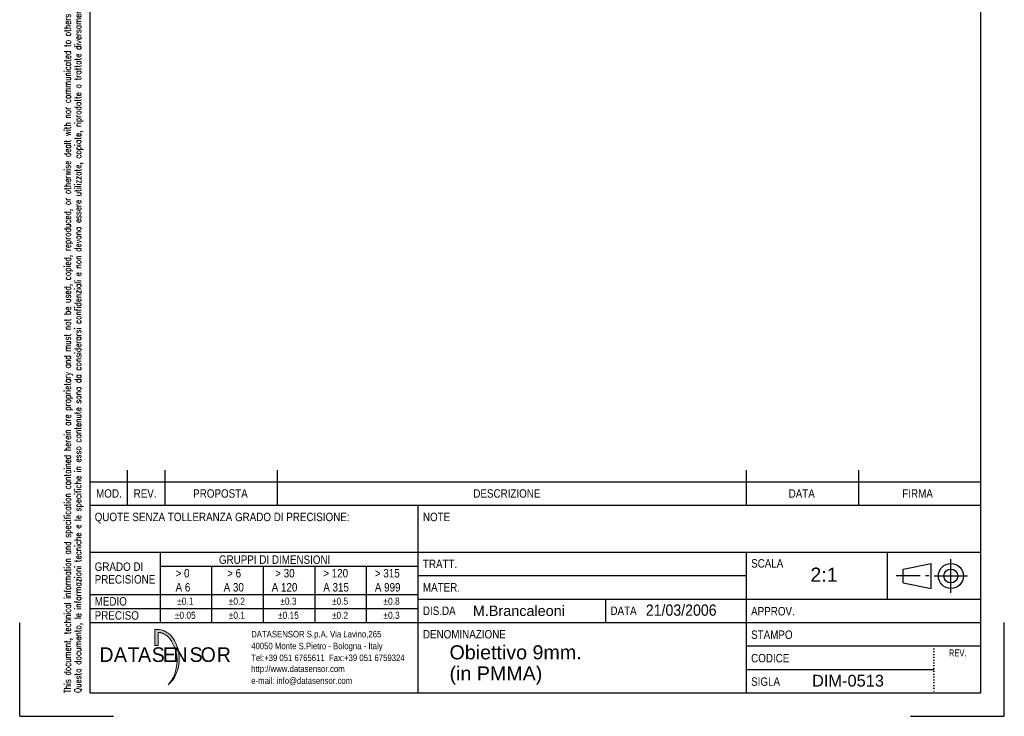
# Model space of a CAD drawing. Extents: x 1082 to 1292, y 1128 to 1425.
# Tile 1 of 2: x 1082 to 1292, y 1128 to 1277. Entities that reach past the tile are written whole.
import ezdxf
from ezdxf.enums import TextEntityAlignment as Align

# ---------------------------------------------------------------- set-up
doc = ezdxf.new("R2010")
doc.units = 0
doc.header["$MEASUREMENT"] = 0
doc.linetypes.add('DOTX2', pattern=[0.5, 0, -0.5])
doc.layers.get('0').update_dxf_attribs({"linetype": 'CONTINUOUS'})
doc.styles.add('ROMANS', font='ROMANS')
doc.styles.get("Standard").update_dxf_attribs({"font": 'ARIAL.TTF'})
doc.styles.add('TXT', font='ARIAL.TTF')
doc.styles.add('WMF-Futura Md BT0', font='tt0144m_.ttf')

# ---------------------------------------------------------------- blocks, each defined once
blk = doc.blocks.new('A4M')
blk.add_hatch(color=7).paths.add_polyline_path([(154.66, 7.03), (154.66, 10.44), (155.31, 10.44), (155.64, 10.4), (155.93, 10.34), (156.2, 10.27), (156.46, 10.19), (156.71, 10.08), (156.95, 9.96), (157.21, 9.8), (157.49, 9.62), (157.83, 9.34), (158.22, 8.97), (158.56, 8.48), (158.85, 8.04), (159.14, 7.49), (159.37, 6.92), (159.59, 6.23), (159.71, 5.69), (159.72, 5.62), (159.74, 5.56), (159.75, 5.49), (159.75, 5.43), (159.76, 5.36), (159.77, 5.29), (159.78, 5.23), (159.79, 5.17), (159.84, 4.61), (159.85, 4.1), (159.86, 3.89), (159.86, 3.69), (159.85, 3.49), (159.83, 3.28), (159.79, 3.08), (159.76, 2.88), (159.72, 2.68), (159.69, 2.48), (159.6, 2.1), (159.5, 1.74), (159.29, 1.15), (159.07, 0.65), (158.84, 0.21), (158.53, -0.26), (158.46, -0.36), (158.38, -0.46), (158.3, -0.56), (158.21, -0.65), (158.13, -0.76), (158.04, -0.85), (157.95, -0.93), (157.85, -1.01), (157.46, -1.38), (157.97, -0.74), (158.02, -0.69), (158.06, -0.63), (158.1, -0.59), (158.13, -0.53), (158.17, -0.49), (158.21, -0.43), (158.24, -0.38), (158.29, -0.33), (158.61, 0.23), (158.84, 0.74), (158.99, 1.18), (159.22, 2.15), (159.42, 3.45), (159.42, 4), (159.36, 4.66), (159.21, 5.4), (159, 6.23), (158.78, 6.78), (158.58, 7.25), (158.2, 7.93), (157.93, 8.33), (157.76, 8.55), (157.59, 8.74), (157.43, 8.9), (157.26, 9.04), (157.11, 9.15), (156.95, 9.25), (156.82, 9.34), (156.7, 9.41), (156.6, 9.47), (156.51, 9.51), (156.44, 9.53), (156.39, 9.56), (156.34, 9.58), (156.29, 9.6), (156.24, 9.62), (156.18, 9.65), (156.1, 9.67), (156.03, 9.69), (155.95, 9.71), (155.88, 9.72), (155.8, 9.74), (155.73, 9.76), (155.67, 9.77), (155.62, 9.79), (155.38, 9.8), (155.39, 7.03), (155.36, 7.03), (155.27, 7.03), (155.15, 7.03), (155, 7.03), (154.87, 7.03), (154.76, 7.03), (154.68, 7.03)])
at = {"color": 7, "linetype": 'Continuous'}
for p, q in [((140.82, -3.09), (140.82, 283.91)), ((330.82, -3.09), (330.82, 283.91)), ((148.82, 36.91), (148.82, 44.41)), ((156.82, 36.91), (156.82, 44.41)), ((180.82, 36.91), (180.82, 44.41)), ((280.82, 36.91), (280.82, 44.41)), ((304.82, 36.91), (304.82, 44.41)), ((140.82, 41.91), (330.82, 41.91)), ((140.82, 36.91), (330.82, 36.91)), ((210.82, -3.09), (210.82, 36.91)), ((140.82, 26.91), (210.82, 26.91)), ((155.82, 11.91), (155.82, 26.91)), ((210.82, 26.91), (280.82, 26.91)), ((280.82, 26.91), (330.82, 26.91)), ((280.82, 11.91), (280.82, 26.91)), ((310.82, 26.91), (310.82, 16.91)), ((324.43, 18.25), (324.43, 25.38)), ((155.82, 23.91), (210.82, 23.91)), ((166.82, 11.91), (166.82, 23.91)), ((177.82, 11.91), (177.82, 23.91)), ((188.82, 11.91), (188.82, 23.91)), ((199.82, 11.91), (199.82, 23.91)), ((314.27, 23.3), (320.21, 24.49)), ((314.27, 20.33), (314.27, 23.3)), ((320.21, 19.14), (320.21, 24.49)), ((210.82, 21.91), (280.82, 21.91)), ((317.85, 21.82), (312.77, 21.82)), ((319.74, 21.82), (319.02, 21.82)), ((320.86, 21.82), (327.99, 21.82)), ((314.27, 20.33), (320.21, 19.14)), ((140.82, 17.91), (210.82, 17.91)), ((210.82, 16.91), (330.82, 16.91)), ((250.82, 11.91), (250.82, 16.91)), ((140.82, 14.91), (210.82, 14.91)), ((125.82, -8.09), (125.82, 11.83)), ((140.82, 11.91), (330.82, 11.91)), ((280.82, -3.09), (280.82, 11.91)), ((335.82, -8.09), (335.82, 11.91)), ((280.82, 6.91), (330.82, 6.91)), ((280.82, 1.91), (320.82, 1.91)), ((140.82, -3.09), (330.82, -3.09)), ((125.82, -8.09), (145.82, -8.09)), ((315.82, -8.09), (335.82, -8.09))]:
    blk.add_line(p, q, dxfattribs=at)
at = {"color": 7, "linetype": 'DOTX2'}
blk.add_line((320.82, 6.91), (320.82, -3.09), dxfattribs=at)
at = {"color": 7, "lineweight": 0}
blk.add_lwpolyline([(154.66, 7.03, 0.0121, 0.0121, 0), (154.66, 10.44, 0.0121, 0.0121, 0), (155.31, 10.44, 0.0121, 0.0121, 0), (155.64, 10.4, 0.0121, 0.0121, 0), (155.93, 10.34, 0.0121, 0.0121, 0), (156.2, 10.27, 0.0121, 0.0121, 0), (156.46, 10.19, 0.0121, 0.0121, 0), (156.71, 10.08, 0.0121, 0.0121, 0), (156.95, 9.96, 0.0121, 0.0121, 0), (157.21, 9.8, 0.0121, 0.0121, 0), (157.49, 9.62, 0.0121, 0.0121, 0), (157.83, 9.34, 0.0121, 0.0121, 0), (158.22, 8.97, 0.0121, 0.0121, 0), (158.56, 8.48, 0.0121, 0.0121, 0), (158.85, 8.04, 0.0121, 0.0121, 0), (159.14, 7.49, 0.0121, 0.0121, 0), (159.37, 6.92, 0.0121, 0.0121, 0), (159.59, 6.23, 0.0121, 0.0121, 0), (159.71, 5.69, 0.0121, 0.0121, 0), (159.72, 5.62, 0.0121, 0.0121, 0), (159.74, 5.56, 0.0121, 0.0121, 0), (159.75, 5.49, 0.0121, 0.0121, 0), (159.75, 5.43, 0.0121, 0.0121, 0), (159.76, 5.36, 0.0121, 0.0121, 0), (159.77, 5.29, 0.0121, 0.0121, 0), (159.78, 5.23, 0.0121, 0.0121, 0), (159.79, 5.17, 0.0121, 0.0121, 0), (159.84, 4.61, 0.0121, 0.0121, 0), (159.85, 4.1, 0.0121, 0.0121, 0), (159.86, 3.89, 0.0121, 0.0121, 0), (159.86, 3.69, 0.0121, 0.0121, 0), (159.85, 3.49, 0.0121, 0.0121, 0), (159.83, 3.28, 0.0121, 0.0121, 0), (159.79, 3.08, 0.0121, 0.0121, 0), (159.76, 2.88, 0.0121, 0.0121, 0), (159.72, 2.68, 0.0121, 0.0121, 0), (159.69, 2.48, 0.0121, 0.0121, 0), (159.6, 2.1, 0.0121, 0.0121, 0), (159.5, 1.74, 0.0121, 0.0121, 0), (159.29, 1.15, 0.0121, 0.0121, 0), (159.07, 0.65, 0.0121, 0.0121, 0), (158.84, 0.21, 0.0121, 0.0121, 0), (158.53, -0.26, 0.0121, 0.0121, 0), (158.46, -0.36, 0.0121, 0.0121, 0), (158.38, -0.46, 0.0121, 0.0121, 0), (158.3, -0.56, 0.0121, 0.0121, 0), (158.21, -0.65, 0.0121, 0.0121, 0), (158.13, -0.76, 0.0121, 0.0121, 0), (158.04, -0.85, 0.0121, 0.0121, 0), (157.95, -0.93, 0.0121, 0.0121, 0), (157.85, -1.01, 0.0121, 0.0121, 0), (157.46, -1.38, 0.0121, 0.0121, 0), (157.97, -0.74, 0.0121, 0.0121, 0), (158.02, -0.69, 0.0121, 0.0121, 0), (158.06, -0.63, 0.0121, 0.0121, 0), (158.1, -0.59, 0.0121, 0.0121, 0), (158.13, -0.53, 0.0121, 0.0121, 0), (158.17, -0.49, 0.0121, 0.0121, 0), (158.21, -0.43, 0.0121, 0.0121, 0), (158.24, -0.38, 0.0121, 0.0121, 0), (158.29, -0.33, 0.0121, 0.0121, 0), (158.61, 0.23, 0.0121, 0.0121, 0), (158.84, 0.74, 0.0121, 0.0121, 0), (158.99, 1.18, 0.0121, 0.0121, 0), (159.22, 2.15, 0.0121, 0.0121, 0), (159.42, 3.45, 0.0121, 0.0121, 0), (159.42, 4, 0.0121, 0.0121, 0), (159.36, 4.66, 0.0121, 0.0121, 0), (159.21, 5.4, 0.0121, 0.0121, 0), (159, 6.23, 0.0121, 0.0121, 0), (158.78, 6.78, 0.0121, 0.0121, 0), (158.58, 7.25, 0.0121, 0.0121, 0), (158.2, 7.93, 0.0121, 0.0121, 0), (157.93, 8.33, 0.0121, 0.0121, 0), (157.76, 8.55, 0.0121, 0.0121, 0), (157.59, 8.74, 0.0121, 0.0121, 0), (157.43, 8.9, 0.0121, 0.0121, 0), (157.26, 9.04, 0.0121, 0.0121, 0), (157.11, 9.15, 0.0121, 0.0121, 0), (156.95, 9.25, 0.0121, 0.0121, 0), (156.82, 9.34, 0.0121, 0.0121, 0), (156.7, 9.41, 0.0121, 0.0121, 0), (156.6, 9.47, 0.0121, 0.0121, 0), (156.51, 9.51, 0.0121, 0.0121, 0), (156.44, 9.53, 0.0121, 0.0121, 0), (156.39, 9.56, 0.0121, 0.0121, 0), (156.34, 9.58, 0.0121, 0.0121, 0), (156.29, 9.6, 0.0121, 0.0121, 0), (156.24, 9.62, 0.0121, 0.0121, 0), (156.18, 9.65, 0.0121, 0.0121, 0), (156.1, 9.67, 0.0121, 0.0121, 0), (156.03, 9.69, 0.0121, 0.0121, 0), (155.95, 9.71, 0.0121, 0.0121, 0), (155.88, 9.72, 0.0121, 0.0121, 0), (155.8, 9.74, 0.0121, 0.0121, 0), (155.73, 9.76, 0.0121, 0.0121, 0), (155.67, 9.77, 0.0121, 0.0121, 0), (155.62, 9.79, 0.0121, 0.0121, 0), (155.38, 9.8, 0.0121, 0.0121, 0), (155.39, 7.03, 0.0121, 0.0121, 0), (155.36, 7.03, 0.0121, 0.0121, 0), (155.27, 7.03, 0.0121, 0.0121, 0), (155.15, 7.03, 0.0121, 0.0121, 0), (155, 7.03, 0.0121, 0.0121, 0), (154.87, 7.03, 0.0121, 0.0121, 0), (154.76, 7.03, 0.0121, 0.0121, 0), (154.68, 7.03, 0.0121, 0.0121, 0), (154.66, 7.03, 0.0121, 0.0121, 0)], format="xyseb", dxfattribs=at)
blk.add_lwpolyline([(154.66, 7.03), (154.66, 10.44), (155.31, 10.44), (155.64, 10.4), (155.93, 10.34), (156.2, 10.27), (156.46, 10.19), (156.71, 10.08), (156.95, 9.96), (157.21, 9.8), (157.49, 9.62), (157.83, 9.34), (158.22, 8.97), (158.56, 8.48), (158.85, 8.04), (159.14, 7.49), (159.37, 6.92), (159.59, 6.23), (159.71, 5.69), (159.72, 5.62), (159.74, 5.56), (159.75, 5.49), (159.75, 5.43), (159.76, 5.36), (159.77, 5.29), (159.78, 5.23), (159.79, 5.17), (159.84, 4.61), (159.85, 4.1), (159.86, 3.89), (159.86, 3.69), (159.85, 3.49), (159.83, 3.28), (159.79, 3.08), (159.76, 2.88), (159.72, 2.68), (159.69, 2.48), (159.6, 2.1), (159.5, 1.74), (159.29, 1.15), (159.07, 0.65), (158.84, 0.21), (158.53, -0.26), (158.46, -0.36), (158.38, -0.46), (158.3, -0.56), (158.21, -0.65), (158.13, -0.76), (158.04, -0.85), (157.95, -0.93), (157.85, -1.01), (157.46, -1.38), (157.97, -0.74), (158.02, -0.69), (158.06, -0.63), (158.1, -0.59), (158.13, -0.53), (158.17, -0.49), (158.21, -0.43), (158.24, -0.38), (158.29, -0.33), (158.61, 0.23), (158.84, 0.74), (158.99, 1.18), (159.22, 2.15), (159.42, 3.45), (159.42, 4), (159.36, 4.66), (159.21, 5.4), (159, 6.23), (158.78, 6.78), (158.58, 7.25), (158.2, 7.93), (157.93, 8.33), (157.76, 8.55), (157.59, 8.74), (157.43, 8.9), (157.26, 9.04), (157.11, 9.15), (156.95, 9.25), (156.82, 9.34), (156.7, 9.41), (156.6, 9.47), (156.51, 9.51), (156.44, 9.53), (156.39, 9.56), (156.34, 9.58), (156.29, 9.6), (156.24, 9.62), (156.18, 9.65), (156.1, 9.67), (156.03, 9.69), (155.95, 9.71), (155.88, 9.72), (155.8, 9.74), (155.73, 9.76), (155.67, 9.77), (155.62, 9.79), (155.38, 9.8), (155.39, 7.03), (155.36, 7.03), (155.27, 7.03), (155.15, 7.03), (155, 7.03), (154.87, 7.03), (154.76, 7.03), (154.68, 7.03), (154.66, 7.03), (154.66, 7.03)], dxfattribs=at)
at = {"color": 7, "linetype": 'Continuous'}
for radius in [2.67, 1.49]:
    blk.add_circle((324.43, 21.82), radius, dxfattribs=at)
at = {"color": 7, "linetype": 'Continuous', "style": 'ROMANS', "width": 0.8}
for s, p in [('This document, technical information and specification contained herein are proprietary and must not be used, copied, reproduced, or otherwise dealt with nor communicated to others except in accordance with written instructions received from DATASENSOR', (136.71, -3.11)), ("Questo documento, le informazioni tecniche e le specifiche in esso contenute sono da considerarsi confidenziali e non devono essere utilizzate, copiate, riprodotte o trattate diversamente, ne' comunicate ad altri, se non in seguito ad istruzioni scritte", (138.95, -3.11))]:
    blk.add_text(s, height=1.42311, rotation=90, dxfattribs=at).set_placement(p)
at = {"color": 7, "linetype": 'Continuous', "style": 'TXT'}
for s, height, width, p in [('MOD.', 1.8, 0.833333, (142.12, 38.51)), ('REV.', 1.8, 0.833333, (150.12, 38.51)), ('PROPOSTA', 1.8, 0.833333, (162.82, 38.51)), ('DESCRIZIONE', 1.8, 0.833333, (222.57, 38.51)), ('DATA', 1.8, 0.833333, (289.82, 38.51)), ('FIRMA', 1.8, 0.833333, (314.07, 38.51)), ('QUOTE SENZA TOLLERANZA GRADO DI PRECISIONE:', 1.8, 0.833333, (141.82, 33.51)), ('NOTE', 1.8, 0.833333, (211.82, 33.51)), ('GRUPPI DI DIMENSIONI', 1.8, 0.833333, (168.32, 24.41)), ('TRATT.', 1.8, 0.833333, (211.82, 23.51)), ('SCALA', 1.8, 0.833333, (281.82, 23.61)), ('GRADO DI', 1.8, 0.833333, (141.82, 22.91)), ('> 0', 1.8, 0.833333, (159.07, 21.51)), ('> 6', 1.8, 0.833333, (170.07, 21.51)), ('> 30', 1.8, 0.833333, (180.32, 21.51)), ('> 120', 1.8, 0.833333, (190.57, 21.51)), ('> 315', 1.8, 0.833333, (201.57, 21.51)), ('PRECISIONE', 1.8, 0.833333, (141.82, 20.21)), ('A 6', 1.8, 0.833333, (159.07, 18.51)), ('A 30', 1.8, 0.833333, (169.32, 18.51)), ('A 120', 1.8, 0.833333, (179.57, 18.51)), ('A 315', 1.8, 0.833333, (190.57, 18.51)), ('A 999', 1.8, 0.833333, (201.57, 18.51)), ('MATER.', 1.8, 0.833333, (211.82, 18.51)), ('MEDIO', 1.8, 0.833333, (141.82, 15.51)), ('DIS.DA', 1.8, 0.833333, (211.82, 13.51)), ('DATA', 1.8, 0.833333, (251.82, 13.51)), ('APPROV.', 1.8, 0.833333, (281.82, 13.41)), ('PRECISO', 1.8, 0.833333, (141.82, 12.51)), ('DENOMINAZIONE', 1.8, 0.833333, (211.82, 8.51)), ('STAMPO', 1.8, 0.833333, (281.82, 8.41)), ('CODICE', 1.8, 0.833333, (281.82, 3.41)), ('REV.', 1.5, 0.766667, (324.02, 4.66)), ('SIGLA', 1.8, 0.833333, (281.82, -1.59))]:
    blk.add_text(s, height=height, dxfattribs=dict(at, width=width)).set_placement(p)
at = {"color": 7, "linetype": 'Continuous', "width": 0.85}
for s, p in [('±0.1', (161.14, 15.69)), ('±0.2', (172.14, 15.69)), ('±0.3', (183.14, 15.69)), ('±0.5', (194.14, 15.69)), ('±0.8', (205.14, 15.69)), ('±0.05', (161.14, 12.69)), ('±0.1', (172.14, 12.69)), ('±0.15', (183.14, 12.69)), ('±0.2', (194.14, 12.69)), ('±0.3', (205.14, 12.69))]:
    blk.add_text(s, height=1.5, dxfattribs=at).set_placement(p, align=Align.CENTER)
for s, p in [('DATASENSOR S.p.A. Via Lavino,265', (175.2, 8.73)), ('40050 Monte S.Pietro - Bologna - Italy', (175.2, 6.2)), ('Tel:+39 051 6765611  Fax:+39 051 6759324', (175.2, 3.68)), ('http://www.datasensor.com', (175.2, 1.34)), ('e-mail: info@datasensor.com', (175.2, -1.18))]:
    blk.add_text(s, height=1.3924, dxfattribs=at).set_placement(p)
at = {"color": 7, "lineweight": 0, "style": 'WMF-Futura Md BT0'}
for s, p in [('D', (142.83, 3.5)), ('A', (145.92, 3.5)), ('T', (148.84, 3.5)), ('A', (151.07, 3.5)), ('S', (153.99, 3.5)), ('E', (156.34, 3.5)), ('N', (158.62, 3.5)), ('S', (162.06, 3.5)), ('O', (164.41, 3.5)), ('R', (167.86, 3.5))]:
    blk.add_text(s, height=3.11, dxfattribs=at).set_placement(p)

msp = doc.modelspace()

# ---------------------------------------------------------------- block references
at = {"color": 0, "linetype": 'ByBlock'}
msp.add_blockref('A4M', (956.58, 1136.37), dxfattribs=at)

# ---------------------------------------------------------------- texts
at = {"color": 7, "linetype": 'Continuous'}
for s, height, p in [('2:1', 3, (1251.05, 1156.97)), ('M.Brancaleoni', 2.2, (1179.05, 1149.67)), ('Obiettivo 9mm.', 3, (1174.08, 1140.42)), ('(in PMMA)', 3, (1174.08, 1135.92)), ('DIM-0513', 2.5, (1251.4, 1134.62))]:
    msp.add_text(s, height=height, dxfattribs=at).set_placement(p)
at = {"color": 7, "linetype": 'Continuous', "width": 0.9}
msp.add_text('21/03/2006', height=2.4, dxfattribs=at).set_placement((1215.94, 1149.72))

doc.saveas('drawing.dxf')
